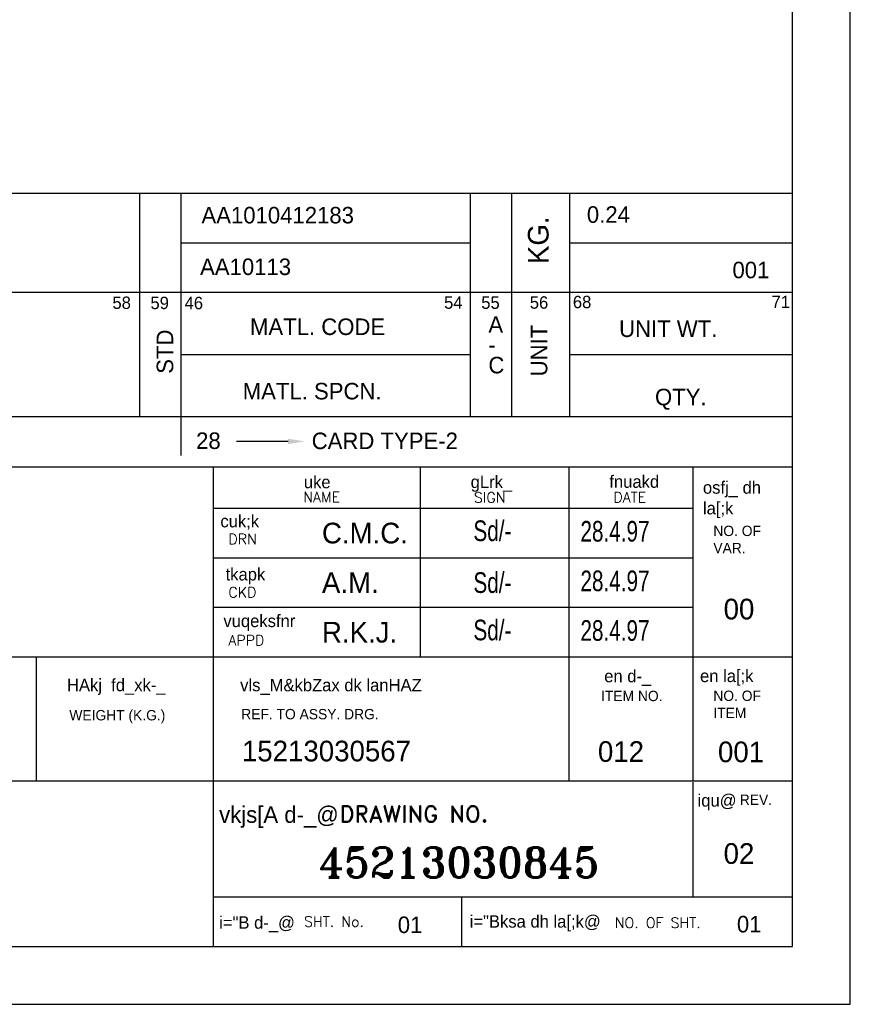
# Model space of a CAD drawing. Extents: x -5598 to -5388, y -1 to 296.
# Tile 3 of 4: x -5489 to -5388, y -1 to 118. Entities that reach past the tile are written whole.
import ezdxf

# ---------------------------------------------------------------- set-up
doc = ezdxf.new("R2010")
doc.units = 0
doc.header["$LTSCALE"] = 0.1
doc.layers.get('0').update_dxf_attribs({"linetype": 'CONTINUOUS'})
doc.layers.add('6', color=2, linetype='CONTINUOUS')
doc.layers.add('TEXT', color=3, linetype='CONTINUOUS')
doc.styles.add('HINDI', font='hindi')
doc.styles.add('ROMAND', font='romand')
doc.styles.add('ROMANS', font='romans.shx')
doc.styles.add('ROMANT', font='romant.shx')

# ---------------------------------------------------------------- blocks, each defined once
blk = doc.blocks.new('A4')
for p, q in [((210, 0), (210, 297)), ((203, 7), (203, 290)), ((20, 65), (203, 65)), ((133, 7), (133, 65)), ((158, 42), (158, 65)), ((176, 27), (176, 65)), ((191, 27), (191, 65)), ((133, 60), (191, 60)), ((133, 54), (191, 54)), ((133, 48), (191, 48)), ((20, 42), (203, 42)), ((111.58, 27), (111.58, 42)), ((20, 27), (203, 27)), ((190.99, 12.98), (190.99, 26.86)), ((133, 13), (203, 13)), ((163, 7), (163, 13)), ((20.01, 7), (203, 7)), ((0, 0), (210, 0))]:
    blk.add_line(p, q)
at = {"color": 7}
for p, q in [((64.03, 98.09), (203, 98.09)), ((124.03, 98.09), (124.03, 71.09)), ((129.03, 98.09), (129.03, 71.09)), ((164.03, 98.09), (164.03, 71.09)), ((169.03, 98.09), (169.03, 71.09)), ((176.03, 98.09), (176.03, 71.09)), ((129.03, 92.09), (164.03, 92.09)), ((176.03, 92.09), (203, 92.09)), ((64.07, 86.09), (203, 86.09)), ((129.03, 78.59), (164.03, 78.59)), ((176.03, 78.59), (203, 78.59)), ((20, 71.09), (203, 71.09)), ((129.05, 71.35), (129.05, 66.35)), ((142, 68.06), (135.77, 68.06))]:
    blk.add_line(p, q, dxfattribs=at)
blk.add_solid([(142, 68.39), (142, 67.73), (144, 68.06)], dxfattribs=at)
for s, height, p in [('58', 1.5, (120.76, 84.08)), ('59', 1.5, (125.36, 84.06)), ('46', 1.5, (129.49, 84.05)), ('54', 1.5, (160.87, 84.1)), ('55', 1.5, (165.37, 84.09)), ('56', 1.5, (171.24, 84.11)), ('68', 1.5, (176.45, 84.17)), ('71', 1.5, (200.48, 84.18)), ('MATL. CODE', 2, (137.4, 80.93)), ('A', 2, (166.23, 81.2)), ('UNIT WT.', 2, (182.04, 80.69)), ('-', 2, (166.23, 78.74)), ('C', 2, (166.23, 76.29)), ('MATL. SPCN.', 2, (136.52, 73.14)), ('QTY.', 2, (186.38, 72.43)), ('28', 2, (130.88, 67.15)), ('CARD TYPE-2', 2, (144.86, 67.13))]:
    blk.add_text(s, height=height, dxfattribs=at).set_placement(p)
for s, p in [('UNIT', (173.36, 75.93)), ('STD', (128.11, 76.24))]:
    blk.add_text(s, height=2, rotation=90, dxfattribs=at).set_placement(p)
at = {"style": 'HINDI'}
for s, height, p in [('uke', 1.5, (143.91, 62.4)), ('gLrk_', 1.5, (164.09, 62.42)), ('fnuakd', 1.5, (180.86, 62.45)), ('osfj_ dh', 1.5, (192.18, 61.74)), ('la[;k', 1.5, (192.18, 59.24)), ('cuk;k', 1.5, (133.82, 57.67)), ('tkapk', 1.5, (134.45, 51.25)), ('vuqeksfnr', 1.5, (134.18, 45.61)), ('en d-_', 1.5, (180.24, 38.94)), ('en la[;k', 1.5, (191.83, 38.96)), ('HAkj  fd_xk-_', 1.5, (115.26, 37.86)), ('vls_M&kbZax dk lanHAZ', 1.5, (136.21, 37.85)), ('iqu@', 1.5, (191.53, 23.9)), ('vkjs[A d-_@', 2, (133.67, 21.94)), ('i="B d-_@', 1.5, (133.67, 9.14)), ('i="Bksa dh la[;k@', 1.5, (163.97, 9.27))]:
    blk.add_text(s, height=height, dxfattribs=at).set_placement(p)
at = {"layer": 'TEXT'}
for s, height, style, p in [('NAME', 1.25, 'ROMANS', (143.84, 60.7)), ('SIGN', 1.25, 'ROMANS', (164.49, 60.66)), ('DATE', 1.25, 'ROMANS', (181.35, 60.69)), ('DRN', 1.25, 'ROMANS', (134.79, 55.63)), ('CKD', 1.25, 'ROMANS', (134.79, 49.19)), ('APPD', 1.25, 'ROMANS', (134.79, 43.4)), ('DRAWING NO.', 2, 'ROMAND', (148.24, 22.01)), ('SHT. No.', 1.25, 'ROMANS', (143.94, 9.37)), ('NO. OF SHT.', 1.25, 'ROMANS', (181.52, 9.24))]:
    blk.add_text(s, height=height, dxfattribs=dict(at, style=style)).set_placement(p)
for s, p in [('NO. OF', (193.44, 56.62)), ('VAR.', (193.44, 54.54)), ('ITEM NO. ', (179.86, 36.66)), ('NO. OF', (193.44, 36.68)), ('WEIGHT (K.G.)', (115.55, 34.33)), ('REF. TO ASSY. DRG. ', (136.34, 34.46)), ('ITEM', (193.44, 34.6)), ('REV.', (196.64, 24.11))]:
    blk.add_text(s, height=1.25, dxfattribs=at).set_placement(p)

msp = doc.modelspace()

# ---------------------------------------------------------------- block references
msp.add_blockref('A4', (-5598.11, -1.26))

# ---------------------------------------------------------------- texts
at = {"layer": '6', "linetype": 'Continuous'}
for s, p in [('0.24', (-5419.97, 93.24)), ('AA1010412183', (-5466.58, 93.16)), ('AA10113', (-5466.75, 86.92)), ('001', (-5402.36, 86.53))]:
    msp.add_text(s, height=2, dxfattribs=at).set_placement(p)
at = {"layer": '6'}
msp.add_text('KG.', height=2.5, rotation=90, dxfattribs=at).set_placement((-5424.6, 88.25))
at = {"layer": '6', "width": 0.75}
for s, p in [('Sd/-', (-5433.69, 54.75)), ('28.4.97', (-5420.75, 54.69)), ('28.4.97', (-5420.75, 48.69)), ('Sd/-', (-5433.69, 48.48)), ('Sd/-', (-5433.69, 42.75)), ('28.4.97', (-5420.75, 42.69))]:
    msp.add_text(s, height=2.5, dxfattribs=at).set_placement(p)
at = {"layer": '6'}
for s, height, p in [('C.M.C.', 2.5, (-5452.01, 54.47)), ('A.M.', 2.5, (-5452.01, 48.47)), ('00', 2.5, (-5403.43, 45.28)), ('R.K.J.', 2.5, (-5452.01, 42.48)), ('15213030567', 2.5, (-5461.69, 28.11)), ('012', 2.5, (-5418.63, 28.05)), ('001', 2.5, (-5404.11, 28.01)), ('02', 2.5, (-5403.43, 15.72)), ('01', 2, (-5442.84, 7.35)), ('01', 2, (-5401.82, 7.43))]:
    msp.add_text(s, height=height, dxfattribs=at).set_placement(p)
at = {"layer": '6', "style": 'ROMANT'}
msp.add_text('45213030845', height=3.6, dxfattribs=at).set_placement((-5452.4, 14.09))

doc.saveas('drawing.dxf')
